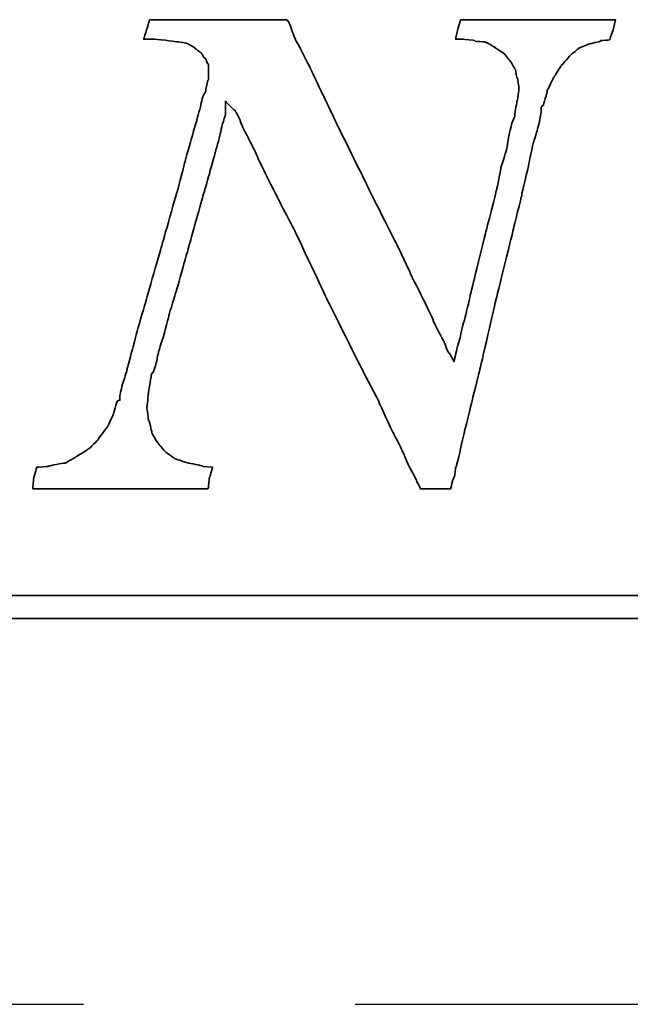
# Model space of a CAD drawing. Extents: x 898 to 1291, y 65 to 273.
# Tile 39 of 41: x 1186.61 to 1192.24, y 188.05 to 197.12. Entities that reach past the tile are written whole.
import ezdxf

# ---------------------------------------------------------------- set-up
doc = ezdxf.new("R2010")
doc.units = 0
doc.header["$MEASUREMENT"] = 0
doc.linetypes.add('CENTER', pattern=[2, 1.25, -0.25, 0.25, -0.25])
for name, color, linetype in [('CL', 1, 'CENTER'), ('DIM', 4, 'CONTINUOUS'), ('layer 1', 7, 'CONTINUOUS')]:
    doc.layers.add(name, color=color, linetype=linetype)

# ---------------------------------------------------------------- blocks, each defined once
blk = doc.blocks.new('TBI MOTION logo(完整正式版)')
at = {"layer": 'layer 1', "color": 22, "lineweight": 35}
for points, knots in [([(58.92625, -7.91875), (58.92625, -7.91875), (58.58625, -7.89375), (58.58625, -7.89375), (58.58625, -7.89375), (58.58625, -7.89375), (58.56625, -7.87125), (58.56625, -7.87125), (58.56625, -7.87125), (58.56625, -7.87125), (58.08375, -7.77375), (58.08375, -7.77375), (58.08375, -7.77375), (58.08375, -7.77375), (58.06125, -7.77375), (58.06125, -7.77375), (58.06125, -7.77375), (58.06125, -7.77375), (57.62625, -7.63125), (57.62625, -7.63125), (57.62625, -7.63125), (57.62625, -7.63125), (57.60625, -7.63125), (57.60625, -7.63125), (57.60625, -7.63125), (57.60625, -7.63125), (57.58125, -7.60625), (57.58125, -7.60625), (57.58125, -7.60625), (57.58125, -7.60625), (57.26625, -7.38875), (57.26625, -7.38875), (57.26625, -7.38875), (57.26625, -7.38875), (57.24625, -7.36875), (57.24625, -7.36875), (57.24625, -7.36875), (57.24625, -7.36875), (57.22125, -7.34375), (57.22125, -7.34375), (57.22125, -7.34375), (57.22125, -7.34375), (56.98125, -7.05375), (56.98125, -7.05375), (56.98125, -7.05375), (56.98125, -7.05375), (56.98125, -7.02875), (56.98125, -7.02875), (56.98125, -7.02875), (56.98125, -7.02875), (56.95625, -7.02875), (56.95625, -7.02875), (56.95625, -7.02875), (56.95625, -7.02875), (56.76625, -6.69625), (56.76625, -6.69625), (56.76625, -6.69625), (56.76625, -6.69625), (56.76625, -6.67125), (56.76625, -6.67125), (56.76625, -6.67125), (56.76625, -6.67125), (56.76625, -6.64875), (56.76625, -6.64875), (56.76625, -6.64875), (56.76625, -6.64875), (56.67125, -6.26375), (56.67125, -6.26375), (56.67125, -6.26375), (56.67125, -6.26375), (56.64625, -6.26375), (56.64625, -6.26375), (56.64625, -6.26375), (56.64625, -6.26375), (56.64625, -6.23875), (56.64625, -6.23875), (56.64625, -6.23875), (56.64625, -6.23875), (56.59625, -5.80875), (56.59625, -5.80875), (56.59625, -5.80875), (56.59625, -5.80875), (56.59625, -5.78375), (56.59625, -5.78375), (56.59625, -5.78375), (56.59625, -5.78375), (56.64625, -5.30375), (56.64625, -5.30375), (56.64625, -5.30375), (56.64625, -5.30375), (56.64625, -5.27875), (56.64625, -5.27875), (56.64625, -5.27875), (56.64625, -5.27875), (56.74125, -4.72875), (56.74125, -4.72875), (56.74125, -4.72875), (56.74125, -4.72875), (56.74125, -4.67875), (56.74125, -4.67875), (56.74125, -4.67875), (56.74125, -4.67875), (56.74125, -4.63375), (56.74125, -4.63375), (56.74125, -4.63375), (56.74125, -4.63375), (56.79125, -4.55875), (56.79125, -4.55875), (56.79125, -4.55875), (56.79125, -4.55875), (56.81125, -4.55875), (56.81125, -4.55875), (56.81125, -4.55875), (56.81125, -4.55875), (56.91125, -4.27375), (56.91125, -4.27375), (56.91125, -4.27375), (56.91125, -4.27375), (57.00625, -3.83874), (57.00625, -3.83874), (57.00625, -3.83874), (57.00625, -3.83874), (57.00625, -3.81374), (57.00625, -3.81374), (57.00625, -3.81374), (57.00625, -3.81374), (57.19875, -3.21374), (57.19875, -3.21374), (57.19875, -3.21374), (57.19875, -3.21374), (57.38625, -2.49625), (57.38625, -2.49625), (57.38625, -2.49625), (57.38625, -2.49625), (57.38625, -2.47374), (57.38625, -2.47374), (57.38625, -2.47374), (57.38625, -2.47374), (57.62625, -1.70375), (57.62625, -1.70375), (57.62625, -1.70375), (57.62625, -1.70375), (58.10625, 0.00125), (58.10625, 0.00125), (58.10625, 0.00125), (58.10625, 0.00125), (58.58625, 1.72625), (58.58625, 1.72625), (58.58625, 1.72625), (58.58625, 1.72625), (58.82625, 2.54125), (58.82625, 2.54125), (58.82625, 2.54125), (58.82625, 2.54125), (58.82625, 2.56374), (58.82625, 2.56374), (58.82625, 2.56374), (58.82625, 2.56374), (59.02125, 3.26125), (59.02125, 3.26125), (59.02125, 3.26125), (59.02125, 3.26125), (59.18625, 3.86125), (59.18625, 3.86125), (59.18625, 3.86125), (59.18625, 3.86125), (59.28625, 4.31875), (59.28625, 4.31875), (59.28625, 4.31875), (59.28625, 4.31875), (59.30625, 4.31875), (59.30625, 4.31875), (59.30625, 4.31875), (59.30625, 4.31875), (59.30625, 4.34125), (59.30625, 4.34125), (59.30625, 4.34125), (59.30625, 4.34125), (59.38125, 4.60625), (59.38125, 4.60625), (59.38125, 4.60625), (59.38125, 4.60625), (59.38125, 4.65125), (59.38125, 4.65125), (59.38125, 4.65125), (59.38125, 4.65125), (59.38125, 5.08625), (59.38125, 5.08625), (59.38125, 5.08625), (59.38125, 5.08625), (59.66625, 4.79624), (59.66625, 4.79624), (59.66625, 4.79624), (59.66625, 4.79624), (59.74125, 4.75124), (59.74125, 4.75124), (59.74125, 4.75124), (59.74125, 4.75124), (59.74125, 4.72624), (59.74125, 4.72624), (59.74125, 4.72624), (59.74125, 4.72624), (59.76125, 4.70124), (59.76125, 4.70124), (59.76125, 4.70124), (59.76125, 4.70124), (59.81125, 4.60625), (59.81125, 4.60625), (59.81125, 4.60625), (59.81125, 4.60625), (59.90625, 4.41125), (59.90625, 4.41125), (59.90625, 4.41125), (59.90625, 4.41125), (59.90625, 4.39125), (59.90625, 4.39125), (59.90625, 4.39125), (59.90625, 4.39125), (60.00375, 4.15124), (60.00375, 4.15124), (60.00375, 4.15124), (60.00375, 4.15124), (60.14625, 3.88374), (60.14625, 3.88374), (60.14625, 3.88374), (60.14625, 3.88374), (60.34125, 3.50124), (60.34125, 3.50124), (60.34125, 3.50124), (60.34125, 3.50124), (60.53125, 3.09125), (60.53125, 3.09125), (60.53125, 3.09125), (60.53125, 3.09125), (60.74625, 2.63625), (60.74625, 2.63625), (60.74625, 2.63625), (60.74625, 2.63625), (61.25125, 1.63124), (61.25125, 1.63124), (61.25125, 1.63124), (61.25125, 1.63124), (61.85125, 0.47625), (61.85125, 0.47625), (61.85125, 0.47625), (61.85125, 0.47625), (63.02625, -2.01874), (63.02625, -2.01874), (63.02625, -2.01874), (63.02625, -2.01874), (64.27625, -4.51374), (64.27625, -4.51374), (64.27625, -4.51374), (64.27625, -4.51374), (64.85125, -5.61375), (64.85125, -5.61375), (64.85125, -5.61375), (64.85125, -5.61375), (64.85125, -5.64125), (64.85125, -5.64125), (64.85125, -5.64125), (64.85125, -5.64125), (65.32875, -6.67125), (65.32875, -6.67125), (65.32875, -6.67125), (65.32875, -6.67125), (65.57125, -7.12875), (65.57125, -7.12875), (65.57125, -7.12875), (65.57125, -7.12875), (65.76125, -7.53625), (65.76125, -7.53625), (65.76125, -7.53625), (65.76125, -7.53625), (65.76125, -7.55625), (65.76125, -7.55625), (65.76125, -7.55625), (65.76125, -7.55625), (65.90375, -7.87125), (65.90375, -7.87125), (65.90375, -7.87125), (65.90375, -7.87125), (66.07125, -8.18125), (66.07125, -8.18125), (66.07125, -8.18125), (66.07125, -8.18125), (66.19125, -8.42375), (66.19125, -8.42375), (66.19125, -8.42375), (66.19125, -8.42375), (66.19125, -8.44375), (66.19125, -8.44375), (66.19125, -8.44375), (66.19125, -8.44375), (66.29125, -8.63875), (66.29125, -8.63875), (66.29125, -8.63875), (66.29125, -8.63875), (66.31125, -8.68625), (66.31125, -8.68625), (66.31125, -8.68625), (66.31125, -8.68625), (66.38375, -8.68625), (66.38375, -8.68625), (66.38375, -8.68625), (66.38375, -8.68625), (66.84125, -8.68625), (66.84125, -8.68625), (66.84125, -8.68625), (66.84125, -8.68625), (67.29625, -8.68625), (67.29625, -8.68625), (67.29625, -8.68625), (67.29625, -8.68625), (67.36625, -8.68625), (67.36625, -8.68625), (67.36625, -8.68625), (67.36625, -8.68625), (67.39125, -8.68625), (67.39125, -8.68625), (67.39125, -8.68625), (67.39125, -8.68625), (67.44125, -8.46875), (67.44125, -8.46875), (67.44125, -8.46875), (67.44125, -8.46875), (67.44125, -8.44375), (67.44125, -8.44375), (67.44125, -8.44375), (67.44125, -8.44375), (67.53625, -8.20375), (67.53625, -8.20375), (67.53625, -8.20375), (67.53625, -8.20375), (67.56125, -7.94375), (67.56125, -7.94375), (67.56125, -7.94375), (67.56125, -7.94375), (67.56125, -7.91875), (67.56125, -7.91875), (67.56125, -7.91875), (67.56125, -7.91875), (67.58625, -7.91875), (67.58625, -7.91875), (67.58625, -7.91875), (67.58625, -7.91875), (67.68125, -7.53625), (67.68125, -7.53625), (67.68125, -7.53625), (67.68125, -7.53625), (67.87375, -6.67125), (67.87375, -6.67125), (67.87375, -6.67125), (67.87375, -6.67125), (68.13625, -5.61375), (68.13625, -5.61375), (68.13625, -5.61375), (68.13625, -5.61375), (68.42375, -4.46374), (68.42375, -4.46374), (68.42375, -4.46374), (68.42375, -4.46374), (68.99875, -1.96874), (68.99875, -1.96874), (68.99875, -1.96874), (68.99875, -1.96874), (69.62625, 0.57625), (69.62625, 0.57625), (69.62625, 0.57625), (69.62625, 0.57625), (69.91125, 1.72625), (69.91125, 1.72625), (69.91125, 1.72625), (69.91125, 1.72625), (69.91125, 1.77625), (69.91125, 1.77625), (69.91125, 1.77625), (69.91125, 1.77625), (70.15125, 2.78124), (70.15125, 2.78124), (70.15125, 2.78124), (70.15125, 2.78124), (70.32125, 3.62125), (70.32125, 3.62125), (70.32125, 3.62125), (70.32125, 3.62125), (70.34125, 3.64625), (70.34125, 3.64625), (70.34125, 3.64625), (70.34125, 3.64625), (70.44125, 3.98125), (70.44125, 3.98125), (70.44125, 3.98125), (70.44125, 3.98125), (70.53625, 4.31875), (70.53625, 4.31875), (70.53625, 4.31875), (70.53625, 4.31875), (70.58125, 4.55875), (70.58125, 4.55875), (70.58125, 4.55875), (70.58125, 4.55875), (70.60625, 4.72624), (70.60625, 4.72624), (70.60625, 4.72624), (70.60625, 4.72624), (70.60625, 4.79624), (70.60625, 4.79624), (70.60625, 4.79624), (70.60625, 4.79624), (70.60625, 4.87125), (70.60625, 4.87125), (70.60625, 4.87125), (70.60625, 4.87125), (70.65625, 4.94125), (70.65625, 4.94125), (70.65625, 4.94125), (70.65625, 4.94125), (70.68125, 4.94125), (70.68125, 4.94125), (70.68125, 4.94125), (70.68125, 4.94125), (70.82125, 5.42125), (70.82125, 5.42125), (70.82125, 5.42125), (70.82125, 5.42125), (70.82125, 5.44625), (70.82125, 5.44625), (70.82125, 5.44625), (70.82125, 5.44625), (70.82125, 5.47125), (70.82125, 5.47125), (70.82125, 5.47125), (70.82125, 5.47125), (71.06125, 5.94625), (71.06125, 5.94625), (71.06125, 5.94625), (71.06125, 5.94625), (71.30125, 6.33124), (71.30125, 6.33124), (71.30125, 6.33124), (71.30125, 6.33124), (71.32625, 6.35625), (71.32625, 6.35625), (71.32625, 6.35625), (71.32625, 6.35625), (71.32625, 6.38124), (71.32625, 6.38124), (71.32625, 6.38124), (71.32625, 6.38124), (71.35125, 6.38124), (71.35125, 6.38124), (71.35125, 6.38124), (71.35125, 6.38124), (71.66125, 6.74125), (71.66125, 6.74125), (71.66125, 6.74125), (71.66125, 6.74125), (71.68625, 6.76625), (71.68625, 6.76625), (71.68625, 6.76625), (71.68625, 6.76625), (71.92625, 6.95624), (71.92625, 6.95624), (71.92625, 6.95624), (71.92625, 6.95624), (71.95125, 6.98125), (71.95125, 6.98125), (71.95125, 6.98125), (71.95125, 6.98125), (71.97625, 6.98125), (71.97625, 6.98125), (71.97625, 6.98125), (71.97625, 6.98125), (72.31125, 7.12624), (72.31125, 7.12624), (72.31125, 7.12624), (72.31125, 7.12624), (72.33375, 7.12624), (72.33375, 7.12624), (72.33375, 7.12624), (72.33375, 7.12624), (72.71625, 7.21875), (72.71625, 7.21875), (72.71625, 7.21875), (72.71625, 7.21875), (72.71625, 7.24624), (72.71625, 7.24624), (72.71625, 7.24624), (72.71625, 7.24624), (72.74125, 7.24624), (72.74125, 7.24624), (72.74125, 7.24624), (72.74125, 7.24624), (73.03124, 7.26624), (73.03124, 7.26624), (73.03124, 7.26624), (73.03124, 7.26624), (73.05375, 7.29125), (73.05375, 7.29125), (73.05375, 7.29125), (73.05375, 7.29125), (73.05375, 7.31625), (73.05375, 7.31625), (73.05375, 7.31625), (73.05375, 7.31625), (73.17625, 7.67625), (73.17625, 7.67625), (73.17625, 7.67625), (73.17625, 7.67625), (73.24625, 7.98625), (73.24625, 7.98625), (73.24625, 7.98625), (73.24625, 7.98625), (73.19625, 7.98625), (73.19625, 7.98625), (73.19625, 7.98625), (73.19625, 7.98625), (72.93625, 7.98625), (72.93625, 7.98625), (72.93625, 7.98625), (72.93625, 7.98625), (72.55125, 7.98625), (72.55125, 7.98625), (72.55125, 7.98625), (72.55125, 7.98625), (72.09625, 7.98625), (72.09625, 7.98625), (72.09625, 7.98625), (72.09625, 7.98625), (71.64125, 7.98625), (71.64125, 7.98625), (71.64125, 7.98625), (71.64125, 7.98625), (70.53625, 7.98625), (70.53625, 7.98625), (70.53625, 7.98625), (70.53625, 7.98625), (69.47875, 7.98625), (69.47875, 7.98625), (69.47875, 7.98625), (69.47875, 7.98625), (68.95125, 7.98625), (68.95125, 7.98625), (68.95125, 7.98625), (68.95125, 7.98625), (68.52125, 7.98625), (68.52125, 7.98625), (68.52125, 7.98625), (68.52125, 7.98625), (68.13625, 7.98625), (68.13625, 7.98625), (68.13625, 7.98625), (68.13625, 7.98625), (67.87375, 7.98625), (67.87375, 7.98625), (67.87375, 7.98625), (67.87375, 7.98625), (67.75125, 7.98625), (67.75125, 7.98625), (67.75125, 7.98625), (67.75125, 7.98625), (67.72625, 7.94125), (67.72625, 7.94125), (67.72625, 7.94125), (67.72625, 7.94125), (67.63125, 7.60625), (67.63125, 7.60625), (67.63125, 7.60625), (67.63125, 7.60625), (67.56125, 7.29125), (67.56125, 7.29125), (67.56125, 7.29125), (67.56125, 7.29125), (67.72625, 7.29125), (67.72625, 7.29125), (67.72625, 7.29125), (67.72625, 7.29125), (67.82625, 7.29125), (67.82625, 7.29125), (67.82625, 7.29125), (67.82625, 7.29125), (67.84625, 7.29125), (67.84625, 7.29125), (67.84625, 7.29125), (67.84625, 7.29125), (68.23125, 7.24624), (68.23125, 7.24624), (68.23125, 7.24624), (68.23125, 7.24624), (68.25875, 7.21875), (68.25875, 7.21875), (68.25875, 7.21875), (68.25875, 7.21875), (68.59125, 7.19624), (68.59125, 7.19624), (68.59125, 7.19624), (68.59125, 7.19624), (68.64125, 7.17125), (68.64125, 7.17125), (68.64125, 7.17125), (68.64125, 7.17125), (68.66625, 7.17125), (68.66625, 7.17125), (68.66625, 7.17125), (68.66625, 7.17125), (68.92625, 7.02624), (68.92625, 7.02624), (68.92625, 7.02624), (68.92625, 7.02624), (68.95125, 7.02624), (68.95125, 7.02624), (68.95125, 7.02624), (68.95125, 7.02624), (68.95125, 7.00624), (68.95125, 7.00624), (68.95125, 7.00624), (68.95125, 7.00624), (69.23875, 6.81125), (69.23875, 6.81125), (69.23875, 6.81125), (69.23875, 6.81125), (69.26625, 6.81125), (69.26625, 6.81125), (69.26625, 6.81125), (69.26625, 6.81125), (69.28625, 6.78625), (69.28625, 6.78625), (69.28625, 6.78625), (69.28625, 6.78625), (69.47875, 6.54875), (69.47875, 6.54875), (69.47875, 6.54875), (69.47875, 6.54875), (69.47875, 6.52375), (69.47875, 6.52375), (69.47875, 6.52375), (69.47875, 6.52375), (69.50625, 6.52375), (69.50625, 6.52375), (69.50625, 6.52375), (69.50625, 6.52375), (69.67125, 6.23625), (69.67125, 6.23625), (69.67125, 6.23625), (69.67125, 6.23625), (69.69375, 6.21125), (69.69375, 6.21125), (69.69375, 6.21125), (69.69375, 6.21125), (69.69375, 6.18625), (69.69375, 6.18625), (69.69375, 6.18625), (69.69375, 6.18625), (69.74625, 5.89875), (69.74625, 5.89875), (69.74625, 5.89875), (69.74625, 5.89875), (69.76625, 5.89875), (69.76625, 5.89875), (69.76625, 5.89875), (69.76625, 5.89875), (69.81375, 5.56625), (69.81375, 5.56625), (69.81375, 5.56625), (69.81375, 5.56625), (69.81375, 5.54125), (69.81375, 5.54125), (69.81375, 5.54125), (69.81375, 5.54125), (69.81375, 5.51625), (69.81375, 5.51625), (69.81375, 5.51625), (69.81375, 5.51625), (69.76625, 5.13125), (69.76625, 5.13125), (69.76625, 5.13125), (69.76625, 5.13125), (69.74625, 5.10874), (69.74625, 5.10874), (69.74625, 5.10874), (69.74625, 5.10874), (69.67125, 4.65125), (69.67125, 4.65125), (69.67125, 4.65125), (69.67125, 4.65125), (69.67125, 4.55875), (69.67125, 4.55875), (69.67125, 4.55875), (69.67125, 4.55875), (69.67125, 4.53125), (69.67125, 4.53125), (69.67125, 4.53125), (69.67125, 4.53125), (69.64625, 4.50874), (69.64625, 4.50874), (69.64625, 4.50874), (69.64625, 4.50874), (69.55125, 4.27125), (69.55125, 4.27125), (69.55125, 4.27125), (69.55125, 4.27125), (69.55125, 4.24625), (69.55125, 4.24625), (69.55125, 4.24625), (69.55125, 4.24625), (69.45375, 3.86125), (69.45375, 3.86125), (69.45375, 3.86125), (69.45375, 3.86125), (69.38625, 3.40624), (69.38625, 3.40624), (69.38625, 3.40624), (69.38625, 3.40624), (69.35875, 3.33125), (69.35875, 3.33125), (69.35875, 3.33125), (69.35875, 3.33125), (69.35875, 3.30875), (69.35875, 3.30875), (69.35875, 3.30875), (69.35875, 3.30875), (69.16625, 2.71125), (69.16625, 2.71125), (69.16625, 2.71125), (69.16625, 2.71125), (69.16625, 2.66375), (69.16625, 2.66375), (69.16625, 2.66375), (69.16625, 2.66375), (69.02625, 1.96374), (69.02625, 1.96374), (69.02625, 1.96374), (69.02625, 1.96374), (68.64125, 0.45624), (68.64125, 0.45624), (68.64125, 0.45624), (68.64125, 0.45624), (68.25875, -1.10625), (68.25875, -1.10625), (68.25875, -1.10625), (68.25875, -1.10625), (68.08625, -1.80125), (68.08625, -1.80125), (68.08625, -1.80125), (68.08625, -1.80125), (67.94625, -2.42625), (67.94625, -2.42625), (67.94625, -2.42625), (67.94625, -2.42625), (67.80125, -2.95375), (67.80125, -2.95375), (67.80125, -2.95375), (67.80125, -2.95375), (67.70625, -3.38375), (67.70625, -3.38375), (67.70625, -3.38375), (67.70625, -3.38375), (67.70625, -3.40875), (67.70625, -3.40875), (67.70625, -3.40875), (67.70625, -3.40875), (67.63125, -3.62375), (67.63125, -3.62375), (67.63125, -3.62375), (67.63125, -3.62375), (67.60625, -3.72125), (67.60625, -3.72125), (67.60625, -3.72125), (67.60625, -3.72125), (67.51125, -4.17375), (67.51125, -4.17375), (67.51125, -4.17375), (67.51125, -4.17375), (67.34625, -3.86374), (67.34625, -3.86374), (67.34625, -3.86374), (67.34625, -3.86374), (67.32125, -3.86374), (67.32125, -3.86374), (67.32125, -3.86374), (67.32125, -3.86374), (67.27125, -3.76874), (67.27125, -3.76874), (67.27125, -3.76874), (67.27125, -3.76874), (67.22625, -3.67374), (67.22625, -3.67374), (67.22625, -3.67374), (67.22625, -3.67374), (67.22625, -3.64875), (67.22625, -3.64875), (67.22625, -3.64875), (67.22625, -3.64875), (67.15125, -3.45375), (67.15125, -3.45375), (67.15125, -3.45375), (67.15125, -3.45375), (67.05625, -3.28875), (67.05625, -3.28875), (67.05625, -3.28875), (67.05625, -3.28875), (66.91125, -3.00125), (66.91125, -3.00125), (66.91125, -3.00125), (66.91125, -3.00125), (66.77125, -2.71375), (66.77125, -2.71375), (66.77125, -2.71375), (66.77125, -2.71375), (66.77125, -2.68875), (66.77125, -2.68875), (66.77125, -2.68875), (66.77125, -2.68875), (66.41125, -1.94374), (66.41125, -1.94374), (66.41125, -1.94374), (66.41125, -1.94374), (65.95125, -1.03375), (65.95125, -1.03375), (65.95125, -1.03375), (65.95125, -1.03375), (65.95125, -1.00875), (65.95125, -1.00875), (65.95125, -1.00875), (65.95125, -1.00875), (65.49625, -0.04874), (65.49625, -0.04874), (65.49625, -0.04874), (65.49625, -0.04874), (64.39375, 2.13624), (64.39375, 2.13624), (64.39375, 2.13624), (64.39375, 2.13624), (64.39375, 2.15624), (64.39375, 2.15624), (64.39375, 2.15624), (64.39375, 2.15624), (63.33625, 4.29125), (63.33625, 4.29125), (63.33625, 4.29125), (63.33625, 4.29125), (62.85625, 5.30125), (62.85625, 5.30125), (62.85625, 5.30125), (62.85625, 5.30125), (62.42625, 6.21125), (62.42625, 6.21125), (62.42625, 6.21125), (62.42625, 6.21125), (62.04125, 6.98125), (62.04125, 6.98125), (62.04125, 6.98125), (62.04125, 6.98125), (61.87375, 7.26624), (61.87375, 7.26624), (61.87375, 7.26624), (61.87375, 7.26624), (61.87375, 7.29125), (61.87375, 7.29125), (61.87375, 7.29125), (61.87375, 7.29125), (61.75625, 7.55625), (61.75625, 7.55625), (61.75625, 7.55625), (61.75625, 7.55625), (61.75625, 7.58124), (61.75625, 7.58124), (61.75625, 7.58124), (61.75625, 7.58124), (61.68375, 7.79375), (61.68375, 7.79375), (61.68375, 7.79375), (61.68375, 7.79375), (61.61125, 7.94125), (61.61125, 7.94125), (61.61125, 7.94125), (61.61125, 7.94125), (61.58625, 7.94125), (61.58625, 7.94125), (61.58625, 7.94125), (61.58625, 7.94125), (61.56375, 7.98625), (61.56375, 7.98625), (61.56375, 7.98625), (61.56375, 7.98625), (61.41875, 7.98625), (61.41875, 7.98625), (61.41875, 7.98625), (61.41875, 7.98625), (61.18125, 7.98625), (61.18125, 7.98625), (61.18125, 7.98625), (61.18125, 7.98625), (60.84125, 7.98625), (60.84125, 7.98625), (60.84125, 7.98625), (60.84125, 7.98625), (60.02625, 7.98625), (60.02625, 7.98625), (60.02625, 7.98625), (60.02625, 7.98625), (59.11625, 7.98625), (59.11625, 7.98625), (59.11625, 7.98625), (59.11625, 7.98625), (58.15625, 7.98625), (58.15625, 7.98625), (58.15625, 7.98625), (58.15625, 7.98625), (57.34125, 7.98625), (57.34125, 7.98625), (57.34125, 7.98625), (57.34125, 7.98625), (57.00625, 7.98625), (57.00625, 7.98625), (57.00625, 7.98625), (57.00625, 7.98625), (56.76625, 7.98625), (56.76625, 7.98625), (56.76625, 7.98625), (56.76625, 7.98625), (56.69125, 7.98625), (56.69125, 7.98625), (56.69125, 7.98625), (56.69125, 7.98625), (56.67125, 7.94125), (56.67125, 7.94125), (56.67125, 7.94125), (56.67125, 7.94125), (56.67125, 7.91625), (56.67125, 7.91625), (56.67125, 7.91625), (56.67125, 7.91625), (56.57125, 7.60625), (56.57125, 7.60625), (56.57125, 7.60625), (56.57125, 7.60625), (56.57125, 7.58124), (56.57125, 7.58124), (56.57125, 7.58124), (56.57125, 7.58124), (56.47625, 7.29125), (56.47625, 7.29125), (56.47625, 7.29125), (56.47625, 7.29125), (56.57125, 7.29125), (56.57125, 7.29125), (56.57125, 7.29125), (56.57125, 7.29125), (56.76625, 7.29125), (56.76625, 7.29125), (56.76625, 7.29125), (56.76625, 7.29125), (56.86125, 7.29125), (56.86125, 7.29125), (56.86125, 7.29125), (56.86125, 7.29125), (56.88625, 7.29125), (56.88625, 7.29125), (56.88625, 7.29125), (56.88625, 7.29125), (57.31625, 7.24624), (57.31625, 7.24624), (57.31625, 7.24624), (57.31625, 7.24624), (57.70125, 7.19624), (57.70125, 7.19624), (57.70125, 7.19624), (57.70125, 7.19624), (57.72625, 7.19624), (57.72625, 7.19624), (57.72625, 7.19624), (57.72625, 7.19624), (58.01125, 7.14624), (58.01125, 7.14624), (58.01125, 7.14624), (58.01125, 7.14624), (58.03625, 7.12624), (58.03625, 7.12624), (58.03625, 7.12624), (58.03625, 7.12624), (58.06125, 7.12624), (58.06125, 7.12624), (58.06125, 7.12624), (58.06125, 7.12624), (58.30125, 6.98125), (58.30125, 6.98125), (58.30125, 6.98125), (58.30125, 6.98125), (58.30125, 6.95624), (58.30125, 6.95624), (58.30125, 6.95624), (58.30125, 6.95624), (58.32375, 6.95624), (58.32375, 6.95624), (58.32375, 6.95624), (58.32375, 6.95624), (58.51625, 6.81125), (58.51625, 6.81125), (58.51625, 6.81125), (58.51625, 6.81125), (58.54125, 6.78625), (58.54125, 6.78625), (58.54125, 6.78625), (58.54125, 6.78625), (58.54125, 6.76625), (58.54125, 6.76625), (58.54125, 6.76625), (58.54125, 6.76625), (58.63625, 6.62124), (58.63625, 6.62124), (58.63625, 6.62124), (58.63625, 6.62124), (58.65875, 6.62124), (58.65875, 6.62124), (58.65875, 6.62124), (58.65875, 6.62124), (58.75625, 6.42625), (58.75625, 6.42625), (58.75625, 6.42625), (58.75625, 6.42625), (58.77875, 6.38124), (58.77875, 6.38124), (58.77875, 6.38124), (58.77875, 6.38124), (58.77875, 6.33124), (58.77875, 6.33124), (58.77875, 6.33124), (58.77875, 6.33124), (58.77875, 6.09125), (58.77875, 6.09125), (58.77875, 6.09125), (58.77875, 6.09125), (58.77875, 5.85125), (58.77875, 5.85125), (58.77875, 5.85125), (58.77875, 5.85125), (58.75625, 5.82625), (58.75625, 5.82625), (58.75625, 5.82625), (58.75625, 5.82625), (58.68625, 5.51625), (58.68625, 5.51625), (58.68625, 5.51625), (58.68625, 5.51625), (58.68625, 5.47125), (58.68625, 5.47125), (58.68625, 5.47125), (58.68625, 5.47125), (58.68625, 5.44625), (58.68625, 5.44625), (58.68625, 5.44625), (58.68625, 5.44625), (58.65875, 5.39625), (58.65875, 5.39625), (58.65875, 5.39625), (58.65875, 5.39625), (58.61125, 5.32624), (58.61125, 5.32624), (58.61125, 5.32624), (58.61125, 5.32624), (58.56625, 5.20375), (58.56625, 5.20375), (58.56625, 5.20375), (58.56625, 5.20375), (58.51625, 4.99125), (58.51625, 4.99125), (58.51625, 4.99125), (58.51625, 4.99125), (58.51625, 4.96625), (58.51625, 4.96625), (58.51625, 4.96625), (58.51625, 4.96625), (58.37125, 4.43625), (58.37125, 4.43625), (58.37125, 4.43625), (58.37125, 4.43625), (58.18125, 3.76625), (58.18125, 3.76625), (58.18125, 3.76625), (58.18125, 3.76625), (57.94125, 2.92624), (57.94125, 2.92624), (57.94125, 2.92624), (57.94125, 2.92624), (57.70125, 1.98874), (57.70125, 1.98874), (57.70125, 1.98874), (57.70125, 1.98874), (57.12625, -0.02374), (57.12625, -0.02374), (57.12625, -0.02374), (57.12625, -0.02374), (56.55125, -2.03875), (56.55125, -2.03875), (56.55125, -2.03875), (56.55125, -2.03875), (56.28625, -2.95375), (56.28625, -2.95375), (56.28625, -2.95375), (56.28625, -2.95375), (56.07125, -3.76874), (56.07125, -3.76874), (56.07125, -3.76874), (56.07125, -3.76874), (55.87625, -4.48874), (55.87625, -4.48874), (55.87625, -4.48874), (55.87625, -4.48874), (55.87625, -4.51374), (55.87625, -4.51374), (55.87625, -4.51374), (55.87625, -4.51374), (55.71125, -5.01625), (55.71125, -5.01625), (55.71125, -5.01625), (55.71125, -5.01625), (55.66125, -5.25375), (55.66125, -5.25375), (55.66125, -5.25375), (55.66125, -5.25375), (55.66125, -5.27875), (55.66125, -5.27875), (55.66125, -5.27875), (55.66125, -5.27875), (55.63625, -5.37375), (55.63625, -5.37375), (55.63625, -5.37375), (55.63625, -5.37375), (55.63625, -5.42375), (55.63625, -5.42375), (55.63625, -5.42375), (55.63625, -5.42375), (55.63625, -5.54125), (55.63625, -5.54125), (55.63625, -5.54125), (55.63625, -5.54125), (55.54125, -5.56875), (55.54125, -5.56875), (55.54125, -5.56875), (55.54125, -5.56875), (55.39625, -6.04875), (55.39625, -6.04875), (55.39625, -6.04875), (55.39625, -6.04875), (55.39625, -6.06875), (55.39625, -6.06875), (55.39625, -6.06875), (55.39625, -6.06875), (55.18125, -6.50375), (55.18125, -6.50375), (55.18125, -6.50375), (55.18125, -6.50375), (55.15625, -6.52875), (55.15625, -6.52875), (55.15625, -6.52875), (55.15625, -6.52875), (54.86875, -6.91125), (54.86875, -6.91125), (54.86875, -6.91125), (54.86875, -6.91125), (54.86875, -6.93375), (54.86875, -6.93375), (54.86875, -6.93375), (54.86875, -6.93375), (54.53125, -7.26875), (54.53125, -7.26875), (54.53125, -7.26875), (54.53125, -7.26875), (54.51125, -7.26875), (54.51125, -7.26875), (54.51125, -7.26875), (54.51125, -7.26875), (54.48625, -7.29625), (54.48625, -7.29625), (54.48625, -7.29625), (54.48625, -7.29625), (54.10375, -7.53625), (54.10375, -7.53625), (54.10375, -7.53625), (54.10375, -7.53625), (53.69625, -7.77375), (53.69625, -7.77375), (53.69625, -7.77375), (53.69625, -7.77375), (53.67125, -7.77375), (53.67125, -7.77375), (53.67125, -7.77375), (53.67125, -7.77375), (53.64625, -7.77375), (53.64625, -7.77375), (53.64625, -7.77375), (53.64625, -7.77375), (53.11625, -7.87125), (53.11625, -7.87125), (53.11625, -7.87125), (53.11625, -7.87125), (53.09625, -7.89375), (53.09625, -7.89375), (53.09625, -7.89375), (53.09625, -7.89375), (52.68625, -7.91875), (52.68625, -7.91875), (52.68625, -7.91875), (52.68625, -7.91875), (52.66125, -7.99125), (52.66125, -7.99125), (52.66125, -7.99125), (52.66125, -7.99125), (52.56625, -8.34875), (52.56625, -8.34875), (52.56625, -8.34875), (52.56625, -8.34875), (52.54125, -8.68625), (52.54125, -8.68625), (52.54125, -8.68625), (52.54125, -8.68625), (52.58875, -8.68625), (52.58875, -8.68625), (52.58875, -8.68625), (52.58875, -8.68625), (52.87625, -8.68625), (52.87625, -8.68625), (52.87625, -8.68625), (52.87625, -8.68625), (53.33625, -8.68625), (53.33625, -8.68625), (53.33625, -8.68625), (53.33625, -8.68625), (53.79125, -8.68625), (53.79125, -8.68625), (53.79125, -8.68625), (53.79125, -8.68625), (54.36625, -8.68625), (54.36625, -8.68625), (54.36625, -8.68625), (54.36625, -8.68625), (55.59125, -8.68625), (55.59125, -8.68625), (55.59125, -8.68625), (55.59125, -8.68625), (56.76625, -8.68625), (56.76625, -8.68625), (56.76625, -8.68625), (56.76625, -8.68625), (57.34125, -8.68625), (57.34125, -8.68625), (57.34125, -8.68625), (57.34125, -8.68625), (57.82125, -8.68625), (57.82125, -8.68625), (57.82125, -8.68625), (57.82125, -8.68625), (58.25125, -8.68625), (58.25125, -8.68625), (58.25125, -8.68625), (58.25125, -8.68625), (58.58625, -8.68625), (58.58625, -8.68625), (58.58625, -8.68625), (58.58625, -8.68625), (58.75625, -8.68625), (58.75625, -8.68625), (58.75625, -8.68625), (58.75625, -8.68625), (58.77875, -8.63875), (58.77875, -8.63875), (58.77875, -8.63875), (58.77875, -8.63875), (58.80625, -8.30375), (58.80625, -8.30375), (58.80625, -8.30375), (58.80625, -8.30375), (58.82625, -8.27875), (58.82625, -8.27875), (58.82625, -8.27875), (58.82625, -8.27875), (58.92625, -7.91875), (58.92625, -7.91875)], [0, 0, 0, 0, 0.003125, 0.003125, 0.003125, 0.00312501, 0.00625, 0.00625, 0.00625, 0.00625001, 0.009375, 0.009375, 0.009375, 0.00937501, 0.0125, 0.0125, 0.0125, 0.01250001, 0.015625, 0.015625, 0.015625, 0.01562501, 0.01875, 0.01875, 0.01875, 0.01875001, 0.021875, 0.021875, 0.021875, 0.02187501, 0.025, 0.025, 0.025, 0.02500001, 0.028125, 0.028125, 0.028125, 0.02812501, 0.03125, 0.03125, 0.03125, 0.03125001, 0.034375, 0.034375, 0.034375, 0.03437501, 0.0375, 0.0375, 0.0375, 0.03750001, 0.040625, 0.040625, 0.040625, 0.04062501, 0.04375, 0.04375, 0.04375, 0.04375001, 0.046875, 0.046875, 0.046875, 0.04687501, 0.05, 0.05, 0.05, 0.05000001, 0.053125, 0.053125, 0.053125, 0.05312501, 0.05625, 0.05625, 0.05625, 0.05625001, 0.059375, 0.059375, 0.059375, 0.05937501, 0.0625, 0.0625, 0.0625, 0.06250001, 0.065625, 0.065625, 0.065625, 0.06562501, 0.06875, 0.06875, 0.06875, 0.06875001, 0.071875, 0.071875, 0.071875, 0.07187501, 0.075, 0.075, 0.075, 0.07500001, 0.078125, 0.078125, 0.078125, 0.07812501, 0.08125, 0.08125, 0.08125, 0.08125001, 0.084375, 0.084375, 0.084375, 0.08437501, 0.0875, 0.0875, 0.0875, 0.08750001, 0.090625, 0.090625, 0.090625, 0.09062501, 0.09375, 0.09375, 0.09375, 0.09375001, 0.096875, 0.096875, 0.096875, 0.09687501, 0.1, 0.1, 0.1, 0.10000001, 0.103125, 0.103125, 0.103125, 0.10312501, 0.10625, 0.10625, 0.10625, 0.10625001, 0.109375, 0.109375, 0.109375, 0.10937501, 0.1125, 0.1125, 0.1125, 0.11250001, 0.115625, 0.115625, 0.115625, 0.11562501, 0.11875, 0.11875, 0.11875, 0.11875001, 0.121875, 0.121875, 0.121875, 0.12187501, 0.125, 0.125, 0.125, 0.12500001, 0.128125, 0.128125, 0.128125, 0.12812501, 0.13125, 0.13125, 0.13125, 0.13125001, 0.134375, 0.134375, 0.134375, 0.13437501, 0.1375, 0.1375, 0.1375, 0.13750001, 0.140625, 0.140625, 0.140625, 0.14062501, 0.14375, 0.14375, 0.14375, 0.14375001, 0.146875, 0.146875, 0.146875, 0.14687501, 0.15, 0.15, 0.15, 0.15000001, 0.153125, 0.153125, 0.153125, 0.15312501, 0.15625, 0.15625, 0.15625, 0.15625001, 0.159375, 0.159375, 0.159375, 0.15937501, 0.1625, 0.1625, 0.1625, 0.16250001, 0.165625, 0.165625, 0.165625, 0.16562501, 0.16875, 0.16875, 0.16875, 0.16875001, 0.171875, 0.171875, 0.171875, 0.17187501, 0.175, 0.175, 0.175, 0.17500001, 0.178125, 0.178125, 0.178125, 0.17812501, 0.18125, 0.18125, 0.18125, 0.18125001, 0.184375, 0.184375, 0.184375, 0.18437501, 0.1875, 0.1875, 0.1875, 0.18750001, 0.190625, 0.190625, 0.190625, 0.19062501, 0.19375, 0.19375, 0.19375, 0.19375001, 0.196875, 0.196875, 0.196875, 0.19687501, 0.2, 0.2, 0.2, 0.20000001, 0.203125, 0.203125, 0.203125, 0.20312501, 0.20625, 0.20625, 0.20625, 0.20625001, 0.209375, 0.209375, 0.209375, 0.20937501, 0.2125, 0.2125, 0.2125, 0.21250001, 0.215625, 0.215625, 0.215625, 0.21562501, 0.21875, 0.21875, 0.21875, 0.21875001, 0.221875, 0.221875, 0.221875, 0.22187501, 0.225, 0.225, 0.225, 0.22500001, 0.228125, 0.228125, 0.228125, 0.22812501, 0.23125, 0.23125, 0.23125, 0.23125001, 0.234375, 0.234375, 0.234375, 0.23437501, 0.2375, 0.2375, 0.2375, 0.23750001, 0.240625, 0.240625, 0.240625, 0.24062501, 0.24375, 0.24375, 0.24375, 0.24375001, 0.246875, 0.246875, 0.246875, 0.24687501, 0.25, 0.25, 0.25, 0.25000001, 0.253125, 0.253125, 0.253125, 0.25312501, 0.25625, 0.25625, 0.25625, 0.25625001, 0.259375, 0.259375, 0.259375, 0.25937501, 0.2625, 0.2625, 0.2625, 0.26250001, 0.265625, 0.265625, 0.265625, 0.26562501, 0.26875, 0.26875, 0.26875, 0.26875001, 0.271875, 0.271875, 0.271875, 0.27187501, 0.275, 0.275, 0.275, 0.27500001, 0.278125, 0.278125, 0.278125, 0.27812501, 0.28125, 0.28125, 0.28125, 0.28125001, 0.284375, 0.284375, 0.284375, 0.28437501, 0.2875, 0.2875, 0.2875, 0.28750001, 0.290625, 0.290625, 0.290625, 0.29062501, 0.29375, 0.29375, 0.29375, 0.29375001, 0.296875, 0.296875, 0.296875, 0.29687501, 0.3, 0.3, 0.3, 0.30000001, 0.303125, 0.303125, 0.303125, 0.30312501, 0.30625, 0.30625, 0.30625, 0.30625001, 0.309375, 0.309375, 0.309375, 0.30937501, 0.3125, 0.3125, 0.3125, 0.31250001, 0.315625, 0.315625, 0.315625, 0.31562501, 0.31875, 0.31875, 0.31875, 0.31875001, 0.321875, 0.321875, 0.321875, 0.32187501, 0.325, 0.325, 0.325, 0.32500001, 0.328125, 0.328125, 0.328125, 0.32812501, 0.33125, 0.33125, 0.33125, 0.33125001, 0.334375, 0.334375, 0.334375, 0.33437501, 0.3375, 0.3375, 0.3375, 0.33750001, 0.340625, 0.340625, 0.340625, 0.34062501, 0.34375, 0.34375, 0.34375, 0.34375001, 0.346875, 0.346875, 0.346875, 0.34687501, 0.35, 0.35, 0.35, 0.35000001, 0.353125, 0.353125, 0.353125, 0.35312501, 0.35625, 0.35625, 0.35625, 0.35625001, 0.359375, 0.359375, 0.359375, 0.35937501, 0.3625, 0.3625, 0.3625, 0.36250001, 0.365625, 0.365625, 0.365625, 0.36562501, 0.36875, 0.36875, 0.36875, 0.36875001, 0.371875, 0.371875, 0.371875, 0.37187501, 0.375, 0.375, 0.375, 0.37500001, 0.378125, 0.378125, 0.378125, 0.37812501, 0.38125, 0.38125, 0.38125, 0.38125001, 0.384375, 0.384375, 0.384375, 0.38437501, 0.3875, 0.3875, 0.3875, 0.38750001, 0.390625, 0.390625, 0.390625, 0.39062501, 0.39375, 0.39375, 0.39375, 0.39375001, 0.396875, 0.396875, 0.396875, 0.39687501, 0.4, 0.4, 0.4, 0.40000001, 0.403125, 0.403125, 0.403125, 0.40312501, 0.40625, 0.40625, 0.40625, 0.40625001, 0.409375, 0.409375, 0.409375, 0.40937501, 0.4125, 0.4125, 0.4125, 0.41250001, 0.415625, 0.415625, 0.415625, 0.41562501, 0.41875, 0.41875, 0.41875, 0.41875001, 0.421875, 0.421875, 0.421875, 0.42187501, 0.425, 0.425, 0.425, 0.42500001, 0.428125, 0.428125, 0.428125, 0.42812501, 0.43125, 0.43125, 0.43125, 0.43125001, 0.434375, 0.434375, 0.434375, 0.43437501, 0.4375, 0.4375, 0.4375, 0.43750001, 0.440625, 0.440625, 0.440625, 0.44062501, 0.44375, 0.44375, 0.44375, 0.44375001, 0.446875, 0.446875, 0.446875, 0.44687501, 0.45, 0.45, 0.45, 0.45000001, 0.453125, 0.453125, 0.453125, 0.45312501, 0.45625, 0.45625, 0.45625, 0.45625001, 0.459375, 0.459375, 0.459375, 0.45937501, 0.4625, 0.4625, 0.4625, 0.46250001, 0.465625, 0.465625, 0.465625, 0.46562501, 0.46875, 0.46875, 0.46875, 0.46875001, 0.471875, 0.471875, 0.471875, 0.47187501, 0.475, 0.475, 0.475, 0.47500001, 0.478125, 0.478125, 0.478125, 0.47812501, 0.48125, 0.48125, 0.48125, 0.48125001, 0.484375, 0.484375, 0.484375, 0.48437501, 0.4875, 0.4875, 0.4875, 0.48750001, 0.490625, 0.490625, 0.490625, 0.49062501, 0.49375, 0.49375, 0.49375, 0.49375001, 0.496875, 0.496875, 0.496875, 0.49687501, 0.5, 0.5, 0.5, 0.50000001, 0.503125, 0.503125, 0.503125, 0.50312501, 0.50625, 0.50625, 0.50625, 0.50625001, 0.509375, 0.509375, 0.509375, 0.50937501, 0.5125, 0.5125, 0.5125, 0.51250001, 0.515625, 0.515625, 0.515625, 0.51562501, 0.51875, 0.51875, 0.51875, 0.51875001, 0.521875, 0.521875, 0.521875, 0.52187501, 0.525, 0.525, 0.525, 0.52500001, 0.528125, 0.528125, 0.528125, 0.52812501, 0.53125, 0.53125, 0.53125, 0.53125001, 0.534375, 0.534375, 0.534375, 0.53437501, 0.5375, 0.5375, 0.5375, 0.53750001, 0.540625, 0.540625, 0.540625, 0.54062501, 0.54375, 0.54375, 0.54375, 0.54375001, 0.546875, 0.546875, 0.546875, 0.54687501, 0.55, 0.55, 0.55, 0.55000001, 0.553125, 0.553125, 0.553125, 0.55312501, 0.55625, 0.55625, 0.55625, 0.55625001, 0.559375, 0.559375, 0.559375, 0.55937501, 0.5625, 0.5625, 0.5625, 0.56250001, 0.565625, 0.565625, 0.565625, 0.56562501, 0.56875, 0.56875, 0.56875, 0.56875001, 0.571875, 0.571875, 0.571875, 0.57187501, 0.575, 0.575, 0.575, 0.57500001, 0.578125, 0.578125, 0.578125, 0.57812501, 0.58125, 0.58125, 0.58125, 0.58125001, 0.584375, 0.584375, 0.584375, 0.58437501, 0.5875, 0.5875, 0.5875, 0.58750001, 0.590625, 0.590625, 0.590625, 0.59062501, 0.59375, 0.59375, 0.59375, 0.59375001, 0.596875, 0.596875, 0.596875, 0.59687501, 0.6, 0.6, 0.6, 0.60000001, 0.603125, 0.603125, 0.603125, 0.60312501, 0.60625, 0.60625, 0.60625, 0.60625001, 0.609375, 0.609375, 0.609375, 0.60937501, 0.6125, 0.6125, 0.6125, 0.61250001, 0.615625, 0.615625, 0.615625, 0.61562501, 0.61875, 0.61875, 0.61875, 0.61875001, 0.621875, 0.621875, 0.621875, 0.62187501, 0.625, 0.625, 0.625, 0.62500001, 0.628125, 0.628125, 0.628125, 0.62812501, 0.63125, 0.63125, 0.63125, 0.63125001, 0.634375, 0.634375, 0.634375, 0.63437501, 0.6375, 0.6375, 0.6375, 0.63750001, 0.640625, 0.640625, 0.640625, 0.64062501, 0.64375, 0.64375, 0.64375, 0.64375001, 0.646875, 0.646875, 0.646875, 0.64687501, 0.65, 0.65, 0.65, 0.65000001, 0.653125, 0.653125, 0.653125, 0.65312501, 0.65625, 0.65625, 0.65625, 0.65625001, 0.659375, 0.659375, 0.659375, 0.65937501, 0.6625, 0.6625, 0.6625, 0.66250001, 0.665625, 0.665625, 0.665625, 0.66562501, 0.66875, 0.66875, 0.66875, 0.66875001, 0.671875, 0.671875, 0.671875, 0.67187501, 0.675, 0.675, 0.675, 0.67500001, 0.678125, 0.678125, 0.678125, 0.67812501, 0.68125, 0.68125, 0.68125, 0.68125001, 0.684375, 0.684375, 0.684375, 0.68437501, 0.6875, 0.6875, 0.6875, 0.68750001, 0.690625, 0.690625, 0.690625, 0.69062501, 0.69375, 0.69375, 0.69375, 0.69375001, 0.696875, 0.696875, 0.696875, 0.69687501, 0.7, 0.7, 0.7, 0.70000001, 0.703125, 0.703125, 0.703125, 0.70312501, 0.70625, 0.70625, 0.70625, 0.70625001, 0.709375, 0.709375, 0.709375, 0.70937501, 0.7125, 0.7125, 0.7125, 0.71250001, 0.715625, 0.715625, 0.715625, 0.71562501, 0.71875, 0.71875, 0.71875, 0.71875001, 0.721875, 0.721875, 0.721875, 0.72187501, 0.725, 0.725, 0.725, 0.72500001, 0.728125, 0.728125, 0.728125, 0.72812501, 0.73125, 0.73125, 0.73125, 0.73125001, 0.734375, 0.734375, 0.734375, 0.73437501, 0.7375, 0.7375, 0.7375, 0.73750001, 0.740625, 0.740625, 0.740625, 0.74062501, 0.74375, 0.74375, 0.74375, 0.74375001, 0.746875, 0.746875, 0.746875, 0.74687501, 0.75, 0.75, 0.75, 0.75000001, 0.753125, 0.753125, 0.753125, 0.75312501, 0.75625, 0.75625, 0.75625, 0.75625001, 0.759375, 0.759375, 0.759375, 0.75937501, 0.7625, 0.7625, 0.7625, 0.76250001, 0.765625, 0.765625, 0.765625, 0.76562501, 0.76875, 0.76875, 0.76875, 0.76875001, 0.771875, 0.771875, 0.771875, 0.77187501, 0.775, 0.775, 0.775, 0.77500001, 0.778125, 0.778125, 0.778125, 0.77812501, 0.78125, 0.78125, 0.78125, 0.78125001, 0.784375, 0.784375, 0.784375, 0.78437501, 0.7875, 0.7875, 0.7875, 0.78750001, 0.790625, 0.790625, 0.790625, 0.79062501, 0.79375, 0.79375, 0.79375, 0.79375001, 0.796875, 0.796875, 0.796875, 0.79687501, 0.8, 0.8, 0.8, 0.80000001, 0.803125, 0.803125, 0.803125, 0.80312501, 0.80625, 0.80625, 0.80625, 0.80625001, 0.809375, 0.809375, 0.809375, 0.80937501, 0.8125, 0.8125, 0.8125, 0.81250001, 0.815625, 0.815625, 0.815625, 0.81562501, 0.81875, 0.81875, 0.81875, 0.81875001, 0.821875, 0.821875, 0.821875, 0.82187501, 0.825, 0.825, 0.825, 0.82500001, 0.828125, 0.828125, 0.828125, 0.82812501, 0.83125, 0.83125, 0.83125, 0.83125001, 0.834375, 0.834375, 0.834375, 0.83437501, 0.8375, 0.8375, 0.8375, 0.83750001, 0.840625, 0.840625, 0.840625, 0.84062501, 0.84375, 0.84375, 0.84375, 0.84375001, 0.846875, 0.846875, 0.846875, 0.84687501, 0.85, 0.85, 0.85, 0.85000001, 0.853125, 0.853125, 0.853125, 0.85312501, 0.85625, 0.85625, 0.85625, 0.85625001, 0.859375, 0.859375, 0.859375, 0.85937501, 0.8625, 0.8625, 0.8625, 0.86250001, 0.865625, 0.865625, 0.865625, 0.86562501, 0.86875, 0.86875, 0.86875, 0.86875001, 0.871875, 0.871875, 0.871875, 0.87187501, 0.875, 0.875, 0.875, 0.87500001, 0.878125, 0.878125, 0.878125, 0.87812501, 0.88125, 0.88125, 0.88125, 0.88125001, 0.884375, 0.884375, 0.884375, 0.88437501, 0.8875, 0.8875, 0.8875, 0.88750001, 0.890625, 0.890625, 0.890625, 0.89062501, 0.89375, 0.89375, 0.89375, 0.89375001, 0.896875, 0.896875, 0.896875, 0.89687501, 0.9, 0.9, 0.9, 0.90000001, 0.903125, 0.903125, 0.903125, 0.90312501, 0.90625, 0.90625, 0.90625, 0.90625001, 0.909375, 0.909375, 0.909375, 0.90937501, 0.9125, 0.9125, 0.9125, 0.91250001, 0.915625, 0.915625, 0.915625, 0.91562501, 0.91875, 0.91875, 0.91875, 0.91875001, 0.921875, 0.921875, 0.921875, 0.92187501, 0.925, 0.925, 0.925, 0.92500001, 0.928125, 0.928125, 0.928125, 0.92812501, 0.93125, 0.93125, 0.93125, 0.93125001, 0.934375, 0.934375, 0.934375, 0.93437501, 0.9375, 0.9375, 0.9375, 0.93750001, 0.940625, 0.940625, 0.940625, 0.94062501, 0.94375, 0.94375, 0.94375, 0.94375001, 0.946875, 0.946875, 0.946875, 0.94687501, 0.95, 0.95, 0.95, 0.95000001, 0.953125, 0.953125, 0.953125, 0.95312501, 0.95625, 0.95625, 0.95625, 0.95625001, 0.959375, 0.959375, 0.959375, 0.95937501, 0.9625, 0.9625, 0.9625, 0.96250001, 0.965625, 0.965625, 0.965625, 0.96562501, 0.96875, 0.96875, 0.96875, 0.96875001, 0.971875, 0.971875, 0.971875, 0.97187501, 0.975, 0.975, 0.975, 0.97500001, 0.978125, 0.978125, 0.978125, 0.97812501, 0.98125, 0.98125, 0.98125, 0.98125001, 0.984375, 0.984375, 0.984375, 0.98437501, 0.9875, 0.9875, 0.9875, 0.98750001, 0.990625, 0.990625, 0.990625, 0.99062501, 0.99375, 0.99375, 0.99375, 0.99375001, 0.996875, 0.996875, 0.996875, 0.99687501, 1, 1, 1, 1]), ([(75.90875, -9.47875), (75.90875, -9.47875), (75.90875, -12.28625), (75.90875, -12.28625), (75.90875, -12.28625), (75.90875, -12.28625), (75.90875, -12.47875), (75.90875, -12.47875), (75.90875, -12.47875), (75.90875, -12.47875), (75.71625, -12.47875), (75.71625, -12.47875), (75.71625, -12.47875), (75.71625, -12.47875), (-88.32875, -12.47875), (-88.32875, -12.47875), (-88.32875, -12.47875), (-88.32875, -12.47875), (-88.32875, -13.29375), (-88.32875, -13.29375), (-88.32875, -13.29375), (-88.32875, -13.29375), (82.89125, -13.29375), (82.89125, -13.29375), (82.89125, -13.29375), (82.89125, -13.29375), (75.90875, -9.47875), (75.90875, -9.47875)], [0, 0, 0, 0, 0.14285714, 0.14285714, 0.14285714, 0.14285715, 0.28571429, 0.28571429, 0.28571429, 0.2857143, 0.42857143, 0.42857143, 0.42857143, 0.42857144, 0.57142857, 0.57142857, 0.57142857, 0.57142858, 0.71428571, 0.71428571, 0.71428571, 0.71428572, 0.85714286, 0.85714286, 0.85714286, 0.85714287, 1, 1, 1, 1])]:
    blk.add_open_spline(points, degree=3, knots=knots, dxfattribs=at)
blk.add_open_spline([(54.86875, -6.91125), (54.86875, -6.91125), (54.86875, -6.93375), (54.86875, -6.93375)], degree=3, dxfattribs=at)

msp = doc.modelspace()

# ---------------------------------------------------------------- linework, layer by layer
at = {"layer": 'CL', "color": 0, "linetype": 'CENTER', "ltscale": 10}
msp.add_line((1109.7021, 188.0491), (1269.9496, 188.0491), dxfattribs=at)

# ---------------------------------------------------------------- block references
at = {"layer": 'DIM', "xscale": 0.2591999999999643, "yscale": 0.2591999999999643, "zscale": 0.2591999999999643}
msp.add_blockref('TBI MOTION logo(完整正式版)', (1173.1154, 195.0509), dxfattribs=at)

doc.saveas('drawing.dxf')
